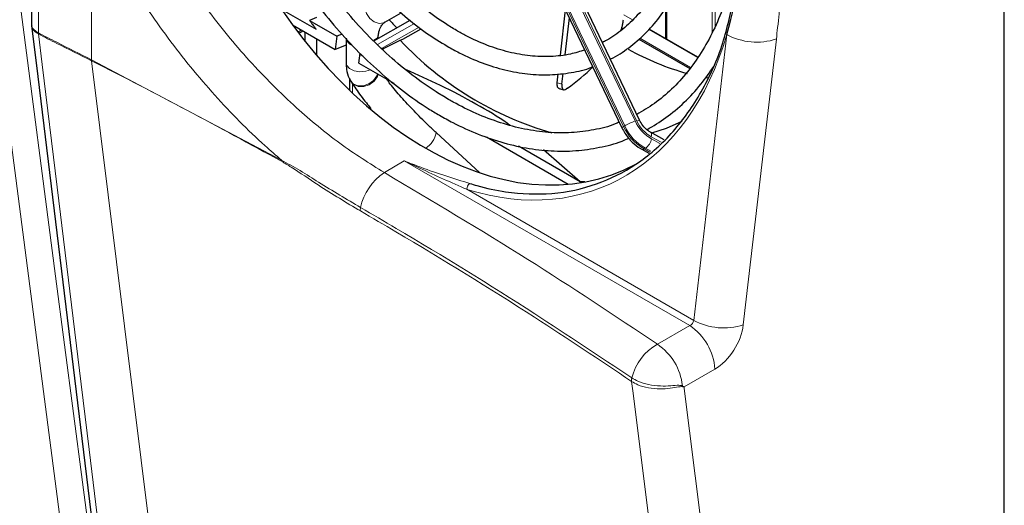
# Paper-space layout 'Blatt2' of a CAD drawing. Header units: millimetres. Extents: x 5 to 418, y 2 to 292.
# Tile 38 of 53: x 118 to 150, y 171 to 187. Entities that reach past the tile are written whole.
import ezdxf

# ---------------------------------------------------------------- set-up
doc = ezdxf.new("R2010")
doc.units = ezdxf.units.MM

psp = doc.layouts.new('Blatt2')

# ---------------------------------------------------------------- linework, layer by layer
at = {"color": 7, "linetype": 'Continuous', "lineweight": 18}
for p, q in [((150.136, 99.473), (150.136, 206.778)), ((133.421, 192.124), (137.652, 183.273)), ((137.69, 183.295), (133.459, 192.145)), ((133.798, 192.309), (138.028, 183.458)), ((138.087, 183.453), (133.845, 192.328)), ((120.177, 190.371), (120.177, 185.465)), ((118.432, 189.857), (118.432, 186.347)), ((140.56, 186.353), (140.56, 188.19)), ((140.655, 187.993), (140.655, 186.554)), ((137.945, 186.774), (137.664, 186.936)), ((139.075, 187.227), (139.075, 186.137)), ((129.57, 185.965), (130.782, 186.654)), ((118.432, 186.347), (118.432, 186.347)), ((118.434, 186.312), (118.434, 186.312)), ((126.958, 186.374), (127.07, 186.443)), ((130.938, 186.533), (129.706, 185.834)), ((137.593, 186.512), (137.641, 186.484)), ((140.084, 185.539), (138.481, 186.464)), ((139.956, 176.913), (141.042, 186.292)), ((138.182, 186.171), (139.849, 185.209)), ((142.67, 186.147), (141.583, 176.767)), ((120.177, 185.465), (126.418, 182.17)), ((120.177, 185.465), (120.177, 185.465)), ((120.179, 185.431), (122.412, 167.442)), ((120.179, 185.431), (120.179, 185.431)), ((128.749, 184.68), (128.749, 184.375)), ((140.37, 184.908), (140.406, 184.887)), ((137.652, 183.273), (137.69, 183.295)), ((138.892, 182.76), (138.562, 182.938)), ((138.572, 182.87), (138.847, 182.721)), ((138.369, 182.559), (138.331, 182.537)), ((138.331, 182.537), (138.518, 182.437)), ((138.548, 182.462), (138.369, 182.559)), ((130.449, 182.152), (129.796, 181.761)), ((139.825, 176.739), (130.449, 182.152)), ((132.507, 181.213), (139.956, 176.913)), ((138.763, 176.126), (139.825, 176.739)), ((140.65, 175.311), (139.637, 174.726)), ((137.921, 175.023), (137.922, 175.023)), ((137.915, 174.908), (137.914, 174.909))]:
    psp.add_line(p, q, dxfattribs=at)
at = {"color": 7, "linetype": 'Continuous', "lineweight": 25}
for p, q in [((150.156, 99.501), (150.156, 206.806)), ((133.368, 192.086), (137.598, 183.235)), ((138.175, 183.482), (133.933, 192.357)), ((118.206, 190.146), (118.206, 186.641)), ((126.41, 187.131), (127.552, 186.472)), ((129.809, 186.695), (130.352, 187.004)), ((135.579, 185.613), (135.748, 187.105)), ((139.027, 187.154), (139.027, 186.165)), ((126.781, 186.61), (128.185, 185.799)), ((127.572, 186.854), (127.339, 186.758)), ((127.339, 186.758), (128.235, 186.24)), ((129.445, 186.086), (130.64, 186.764)), ((129.809, 186.695), (129.777, 186.68)), ((135.734, 185.631), (135.872, 186.846)), ((126.986, 186.337), (127.116, 186.417)), ((127.196, 186.069), (127.196, 186.37)), ((128.407, 186.311), (128.235, 186.24)), ((130.401, 186.139), (131.004, 186.482)), ((137.581, 186.473), (137.608, 186.457)), ((140.092, 185.55), (138.49, 186.474)), ((127.573, 185.612), (127.573, 186.152)), ((128.235, 186.24), (128.185, 185.799)), ((128.537, 185.945), (128.185, 185.799)), ((128.537, 186.179), (128.537, 185.362)), ((129.588, 186.166), (129.597, 186.253)), ((129.729, 185.811), (130.318, 186.105)), ((130.318, 186.105), (130.401, 186.139)), ((138.15, 186.144), (139.826, 185.177)), ((128.959, 185.352), (128.997, 185.682)), ((129.114, 185.57), (128.995, 185.639)), ((128.959, 185.352), (130.102, 184.693)), ((135.475, 184.706), (135.509, 185.002)), ((135.625, 184.67), (135.664, 185.018)), ((128.651, 184.844), (128.651, 184.468)), ((128.697, 184.761), (128.713, 184.735)), ((140.408, 184.865), (140.346, 184.876)), ((135.811, 184.532), (135.766, 184.502)), ((132.927, 181.758), (131.5, 183.073)), ((138.988, 182.843), (138.537, 183.086)), ((133.153, 182.931), (135.836, 181.382)), ((136.23, 181.462), (134.204, 182.632)), ((136.23, 181.462), (135.018, 182.507)), ((138.255, 182.527), (138.481, 182.405)), ((136.376, 181.456), (136.23, 181.462))]:
    psp.add_line(p, q, dxfattribs=at)
at = {"color": 7, "linetype": 'Continuous', "lineweight": 18, "flags": 128}
for points in [[(129.777, 186.68), (129.627, 186.658), (129.466, 186.709), (129.321, 186.823), (129.212, 186.985), (129.156, 187.168), (129.162, 187.346), (129.229, 187.49), (129.315, 187.565)], [(119.294, 169.274), (119.162, 170.284), (118.633, 174.325), (116.934, 187.308)], [(117.82, 187.379), (119, 178.358), (120.179, 169.345)], [(118.434, 186.312), (118.557, 185.306), (119.047, 181.283), (119.837, 174.814), (120.097, 172.679), (120.626, 168.345)], [(129.597, 186.249), (129.561, 186.176), (129.454, 186.105)], [(128.537, 185.362), (128.559, 185.278), (128.652, 185.178), (128.803, 185.107), (128.99, 185.075), (129.184, 185.086), (129.34, 185.132)], [(128.696, 184.761), (128.776, 184.676), (128.925, 184.611), (129.104, 184.61), (129.286, 184.672), (129.442, 184.788), (129.55, 184.94), (129.572, 184.998)], [(128.713, 184.735), (128.792, 184.65), (128.941, 184.585), (129.121, 184.584), (129.302, 184.646), (129.459, 184.762), (129.566, 184.914), (129.593, 184.986)], [(138.562, 182.938), (138.569, 182.98), (138.57, 183.017), (138.565, 183.048), (138.554, 183.071), (138.538, 183.086)], [(140.16, 157.078), (139.942, 158.815), (139.052, 165.874), (138.47, 170.491), (137.953, 174.598), (137.914, 174.909)], [(139.637, 174.726), (139.644, 174.672), (140.717, 166.161), (141.295, 161.57), (141.862, 157.077)]]:
    psp.add_lwpolyline(points, dxfattribs=at)
at = {"color": 7, "linetype": 'Continuous', "lineweight": 25, "flags": 128}
for points in [[(118.209, 186.585), (118.413, 184.919), (120.401, 168.622)], [(138.582, 183.062), (139.067, 183.223), (139.574, 183.447)]]:
    psp.add_lwpolyline(points, dxfattribs=at)
at = {"color": 7, "linetype": 'Continuous', "lineweight": 25}
for centre, radius, start, end in [((143.444, 198.584), 19.981, 216.2914, 217.3142), ((141.783, 197.404), 15.897, 221.9366, 223.2341), ((128.814, 186.218), 0.279, 188.1992, 250.5983), ((138.328, 193.634), 10.993, 223.2238, 254.0189), ((142.182, 193.728), 9.047, 241.0876, 254.3666), ((131.687, 190.342), 7.124, 305.3689, 314.2278)]:
    psp.add_arc(centre, radius, start, end, dxfattribs=at)
at = {"color": 7, "linetype": 'Continuous', "lineweight": 18}
for centre, radius, start, end in [((118.733, 186.346), 0.301, 179.8788, 186.5072), ((118.733, 186.347), 0.301, 180.0377, 186.6688), ((142.025, 188.107), 2.063, 241.565, 288.2091), ((120.48, 185.465), 0.303, 179.8797, 186.4554), ((120.48, 185.465), 0.303, 179.8789, 186.4546), ((139.424, 180.14), 3.6, 112.8066, 118.7956), ((139.216, 184.01), 1.31, 204.917, 240.5225), ((138.192, 183.279), 0.203, 94.6747, 121.2735), ((139.126, 183.936), 1.146, 204.917, 240.5225), ((130.696, 183.247), 0.823, 303.8251, 347.7479), ((137.701, 183.144), 0.138, 111.0686, 138.612), ((139.137, 183.963), 1.637, 204.917, 240.5225), ((139.175, 183.984), 1.637, 204.917, 240.5225), ((138.062, 182.981), 0.522, 306.0507, 347.7117), ((138.284, 182.601), 0.0793, 248.7879, 306.3802), ((126.707, 182.17), 0.288, 179.8789, 186.8213), ((130.807, 180.231), 1.833, 123.4663, 167.878), ((132.731, 181.227), 0.224, 126.3433, 183.5711), ((129.35, 180.54), 0.345, 167.1504, 186.1053), ((140.938, 178.727), 2.063, 241.565, 288.2091), ((138.802, 175.196), 1.851, 3.5413, 56.4629), ((139.608, 174.611), 1.735, 119.1484, 166.2637), ((137.725, 174.57), 1.87, 6.0869, 56.2896), ((138.231, 174.946), 0.32, 165.9229, 186.5137), ((138.234, 174.946), 0.321, 166.1942, 186.7556), ((139.2, 174.953), 0.426, 329.4759, 334.4356), ((271.415, 465.374), 332.891, 241.64077, 242.80828), ((271.415, 465.312), 332.883, 241.64019, 242.80847)]:
    psp.add_arc(centre, radius, start, end, dxfattribs=at)
at = {"color": 7, "linetype": 'Continuous', "lineweight": 25}
for centre, major_axis, start_param, end_param in [((132.475, 194.249), (-5.017, 12.472), 0.077873, 3.215651), ((131.882, 193.926), (-5.084, 12.639), 3.83229, 4.201286)]:
    psp.add_ellipse(centre, major_axis=major_axis, ratio=0.65101, start_param=start_param, end_param=end_param, dxfattribs=at)
at = {"color": 7, "linetype": 'Continuous', "lineweight": 18}
for centre, major_axis, ratio, start_param, end_param in [((131.882, 193.926), (-5.084, 12.639), 0.65101, 2.652831, 3.83229), ((135.499, 195.656), (9.045, -8.829), 0.779341, 5.360605, 5.373754), ((139.822, 176.874), (0.104, 0.132), 0.651661, 4.038061, 5.451428), ((140.633, 176.39), (0.685, 1.144), 0.587531, 3.953902, 5.36727)]:
    psp.add_ellipse(centre, major_axis=major_axis, ratio=ratio, start_param=start_param, end_param=end_param, dxfattribs=at)
at = {"color": 7, "linetype": 'Continuous', "lineweight": 25}
for points, knots in [([(137.217, 185.486), (137.223, 185.489), (137.439, 185.582), (137.826, 185.854), (138.366, 186.304), (138.844, 186.852), (139.263, 187.479), (139.616, 188.182), (139.9, 188.952), (140.111, 189.783), (140.248, 190.666), (140.309, 191.59), (140.294, 192.545), (140.202, 193.523), (140.035, 194.513), (139.797, 195.504), (139.483, 196.485), (139.196, 197.247), (138.994, 197.668), (138.941, 197.778)], [0, 0, 0, 0, 0.00177, 0.065819, 0.129913, 0.1942, 0.258762, 0.323603, 0.388676, 0.453911, 0.519242, 0.584616, 0.649996, 0.715364, 0.780715, 0.846049, 0.911371, 0.976688, 1, 1, 1, 1]), ([(138.418, 197.481), (138.516, 197.264), (138.752, 196.742), (139.053, 195.886), (139.326, 194.931), (139.527, 193.973), (139.655, 193.023), (139.71, 192.091), (139.691, 191.189), (139.598, 190.326), (139.434, 189.513), (139.199, 188.757), (138.898, 188.066), (138.534, 187.449), (138.112, 186.909), (137.632, 186.459), (137.243, 186.168), (137.003, 186.058), (136.955, 186.036)], [0, 0, 0, 0, 0.047745, 0.114528, 0.181301, 0.248052, 0.314775, 0.381461, 0.448109, 0.514721, 0.581308, 0.647891, 0.714508, 0.781225, 0.848136, 0.915353, 0.982965, 1, 1, 1, 1]), ([(127.234, 191.133), (127.299, 190.998), (127.514, 190.553), (127.941, 189.84), (128.505, 189.004), (129.12, 188.228), (129.775, 187.518), (130.464, 186.884), (131.161, 186.339), (131.635, 186.049), (131.862, 185.909)], [0, 0, 0, 0, 0.05921, 0.194916, 0.330661, 0.466461, 0.602327, 0.738267, 0.874275, 1, 1, 1, 1]), ([(132.162, 186.429), (132.041, 186.502), (131.687, 186.713), (131.109, 187.132), (130.441, 187.709), (129.8, 188.364), (129.194, 189.088), (128.631, 189.875), (128.144, 190.656), (127.874, 191.191), (127.753, 191.428)], [0, 0, 0, 0, 0.071231, 0.207728, 0.344262, 0.480788, 0.617341, 0.753936, 0.890573, 1, 1, 1, 1]), ([(131.904, 184.165), (131.767, 184.247), (131.366, 184.486), (130.71, 184.949), (129.949, 185.581), (129.214, 186.292), (128.511, 187.076), (127.846, 187.926), (127.227, 188.835), (126.693, 189.722), (126.394, 190.32), (126.263, 190.583)], [0, 0, 0, 0, 0.062934, 0.183318, 0.303726, 0.424126, 0.544538, 0.664975, 0.78544, 0.905931, 1, 1, 1, 1]), ([(125.738, 190.285), (125.894, 189.979), (126.225, 189.329), (126.8, 188.389), (127.443, 187.461), (128.133, 186.593), (128.862, 185.792), (129.627, 185.064), (130.42, 184.416), (131.084, 183.954), (131.482, 183.718), (131.604, 183.645)], [0, 0, 0, 0, 0.106883, 0.226748, 0.346639, 0.466565, 0.586533, 0.706544, 0.826599, 0.946684, 1, 1, 1, 1]), ([(141.524, 190.086), (141.522, 190.038), (141.504, 189.656), (141.401, 188.975), (141.211, 188.058), (140.943, 187.203), (140.61, 186.411), (140.213, 185.692), (139.754, 185.049), (139.238, 184.49), (138.684, 184.021), (138.28, 183.786), (138.084, 183.673)], [0, 0, 0, 0, 0.015543, 0.125313, 0.235062, 0.344812, 0.454606, 0.564513, 0.674625, 0.785051, 0.895894, 1, 1, 1, 1]), ([(132.598, 181.407), (132.677, 181.383), (133.073, 181.264), (133.989, 181.07), (135.329, 181.022), (136.776, 181.329), (138.099, 181.992), (139.245, 182.982), (140.193, 184.298), (140.9, 185.793), (141.159, 186.945), (141.278, 187.474)], [0, 0, 0, 0, 0.019463, 0.097406, 0.226517, 0.359364, 0.488466, 0.621232, 0.751776, 0.88604, 1, 1, 1, 1]), ([(118.211, 186.643), (118.209, 186.632), (118.204, 186.612), (118.211, 186.592), (118.215, 186.583)], [0, 0, 0, 0, 0.530738, 1, 1, 1, 1]), ([(129.597, 186.253), (129.604, 186.296), (129.623, 186.422), (129.688, 186.579), (129.758, 186.663), (129.796, 186.687), (129.809, 186.695)], [0, 0, 0, 0, 0.168294, 0.498418, 0.834263, 1, 1, 1, 1]), ([(137.563, 186.421), (137.572, 186.447), (137.592, 186.504), (137.619, 186.612), (137.637, 186.709), (137.644, 186.762), (137.646, 186.781)], [0, 0, 0, 0, 0.254955, 0.551125, 0.838202, 1, 1, 1, 1]), ([(136.378, 185.788), (136.223, 185.738), (135.864, 185.623), (135.261, 185.559), (134.586, 185.579), (133.891, 185.702), (133.188, 185.923), (132.609, 186.179), (132.268, 186.37), (132.162, 186.429)], [0, 0, 0, 0, 0.123944, 0.28623, 0.447816, 0.608489, 0.768333, 0.927573, 1, 1, 1, 1]), ([(131.862, 185.909), (131.993, 185.837), (132.372, 185.626), (133.005, 185.35), (133.758, 185.116), (134.503, 184.985), (135.233, 184.954), (135.934, 185.036), (136.407, 185.135), (136.632, 185.233), (136.646, 185.24)], [0, 0, 0, 0, 0.08075, 0.233266, 0.385674, 0.537686, 0.689112, 0.839822, 0.989828, 1, 1, 1, 1]), ([(128.537, 185.362), (128.541, 185.291), (128.549, 185.116), (128.609, 184.914), (128.678, 184.793), (128.697, 184.761)], [0, 0, 0, 0, 0.329772, 0.818035, 1, 1, 1, 1]), ([(133.926, 183.316), (133.899, 183.335), (133.558, 183.578), (132.803, 184.019), (131.69, 184.616), (130.88, 184.975), (130.493, 185.146)], [0, 0, 0, 0, 0.0282033, 0.3548737, 0.6912719, 1, 1, 1, 1]), ([(138.419, 183.171), (138.63, 183.296), (139.063, 183.553), (139.653, 184.059), (140.182, 184.618), (140.478, 185.048), (140.615, 185.248)], [0, 0, 0, 0, 0.2490026, 0.5102531, 0.7720807, 1, 1, 1, 1]), ([(128.713, 184.735), (128.761, 184.661), (128.904, 184.441), (129.115, 184.15), (129.308, 183.924), (129.361, 183.862)], [0, 0, 0, 0, 0.269926, 0.799752, 1, 1, 1, 1]), ([(131.5, 183.073), (131.412, 183.155), (131.157, 183.392), (130.762, 183.787), (130.344, 184.24), (130.044, 184.591), (129.91, 184.774), (129.872, 184.825)], [0, 0, 0, 0, 0.134508, 0.390348, 0.645442, 0.898921, 1, 1, 1, 1]), ([(135.54, 184.522), (135.533, 184.522), (135.51, 184.524), (135.485, 184.563), (135.47, 184.627), (135.474, 184.682), (135.475, 184.706)], [0, 0, 0, 0, 0.123446, 0.441911, 0.759777, 1, 1, 1, 1]), ([(135.625, 184.67), (135.623, 184.639), (135.62, 184.577), (135.641, 184.512), (135.679, 184.478), (135.724, 184.478), (135.755, 184.496), (135.766, 184.502)], [0, 0, 0, 0, 0.2190511, 0.4381617, 0.6559699, 0.8732227, 1, 1, 1, 1]), ([(135.536, 184.518), (135.55, 184.515), (135.606, 184.501), (135.662, 184.488), (135.704, 184.478)], [0, 0, 0, 0, 0.250006, 1, 1, 1, 1]), ([(137.511, 183.416), (137.468, 183.396), (137.204, 183.278), (136.681, 183.156), (135.947, 183.057), (135.184, 183.067), (134.402, 183.175), (133.609, 183.383), (132.824, 183.683), (132.256, 183.964), (131.955, 184.136), (131.904, 184.165)], [0, 0, 0, 0, 0.027053, 0.164477, 0.30177, 0.438655, 0.575012, 0.710863, 0.84631, 0.974109, 1, 1, 1, 1]), ([(131.604, 183.645), (131.751, 183.563), (132.174, 183.327), (132.881, 183.008), (133.722, 182.722), (134.557, 182.537), (135.379, 182.455), (136.182, 182.472), (136.954, 182.601), (137.497, 182.741), (137.767, 182.868), (137.806, 182.886)], [0, 0, 0, 0, 0.069117, 0.199827, 0.330483, 0.46092, 0.591033, 0.720733, 0.849983, 0.978831, 1, 1, 1, 1]), ([(138.537, 183.086), (138.506, 183.105), (138.416, 183.159), (138.281, 183.292), (138.209, 183.422), (138.175, 183.482)], [0, 0, 0, 0, 0.220214, 0.642097, 1, 1, 1, 1]), ([(137.598, 183.235), (137.63, 183.174), (137.72, 183.002), (137.922, 182.758), (138.126, 182.599), (138.239, 182.536), (138.255, 182.527)], [0, 0, 0, 0, 0.206811, 0.58494, 0.943021, 1, 1, 1, 1])]:
    psp.add_open_spline(points, degree=3, knots=knots, dxfattribs=at)
at = {"color": 7, "linetype": 'Continuous', "lineweight": 18}
for points, knots in [([(121.612, 191.006), (121.95, 190.349), (122.637, 189.015), (123.92, 187.14), (125.354, 185.394), (126.839, 183.917), (128.34, 182.673), (129.307, 182.067), (129.796, 181.761)], [0, 0, 0, 0, 0.169868, 0.344661, 0.514515, 0.689304, 0.842835, 1, 1, 1, 1]), ([(143.172, 190.485), (143.081, 189.771), (142.911, 188.443), (142.766, 187.006), (142.684, 186.272), (142.67, 186.147)], [0, 0, 0, 0, 0.491344, 0.913556, 1, 1, 1, 1]), ([(126.418, 182.17), (126.237, 182.327), (125.487, 182.976), (124.206, 184.273), (122.664, 186.152), (121.294, 188.202), (120.52, 189.643), (120.177, 190.371), (120.177, 190.371)], [0, 0, 0, 0, 0.07384, 0.305127, 0.536422, 0.768207, 0.999998, 1, 1, 1, 1]), ([(118.215, 186.641), (118.214, 186.618), (118.209, 186.55), (118.28, 186.442), (118.381, 186.379), (118.432, 186.347)], [0, 0, 0, 0, 0.206061, 0.602965, 1, 1, 1, 1]), ([(118.217, 186.584), (118.217, 186.571), (118.215, 186.51), (118.283, 186.408), (118.384, 186.344), (118.434, 186.312)], [0, 0, 0, 0, 0.125107, 0.562481, 1, 1, 1, 1]), ([(118.432, 186.347), (118.635, 186.244), (119.215, 185.949), (119.798, 185.656), (120.177, 185.465)], [0, 0, 0, 0, 0.3495671, 1, 1, 1, 1]), ([(120.179, 185.431), (119.8, 185.621), (119.217, 185.914), (118.637, 186.209), (118.434, 186.312)], [0, 0, 0, 0, 0.650433, 1, 1, 1, 1]), ([(126.42, 182.135), (124.364, 183.249), (122.307, 184.363), (120.179, 185.431), (120.179, 185.431)], [0, 0, 0, 0, 0.999998, 1, 1, 1, 1]), ([(126.418, 182.17), (126.621, 182.058), (127.028, 181.834), (127.902, 181.276), (128.558, 180.887), (129.014, 180.616)], [0, 0, 0, 0, 0.231838, 0.465162, 1, 1, 1, 1]), ([(129.008, 180.503), (128.549, 180.778), (127.797, 181.228), (126.927, 181.826), (126.524, 182.072), (126.42, 182.135)], [0, 0, 0, 0, 0.536967, 0.88044, 1, 1, 1, 1]), ([(130.449, 182.152), (130.453, 182.15), (130.634, 182.075), (131.094, 181.894), (131.827, 181.644), (132.341, 181.486), (132.598, 181.407)], [0, 0, 0, 0, 0.004856, 0.244034, 0.620446, 1, 1, 1, 1]), ([(130.449, 182.152), (130.453, 182.15), (130.623, 182.066), (131.324, 181.731), (131.997, 181.436), (132.507, 181.213)], [0, 0, 0, 0, 0.004883, 0.244444, 1, 1, 1, 1]), ([(129.796, 181.761), (131.383, 180.821), (134.467, 178.995), (137.359, 177.064), (138.763, 176.126)], [0, 0, 0, 0, 0.514533, 1, 1, 1, 1]), ([(137.914, 174.909), (136.858, 175.615), (134.352, 177.29), (131.347, 179.137), (129.397, 180.275), (129.008, 180.503)], [0, 0, 0, 0, 0.367746, 0.873568, 1, 1, 1, 1]), ([(129.014, 180.616), (129.404, 180.389), (131.354, 179.251), (134.359, 177.404), (136.866, 175.729), (137.921, 175.023)], [0, 0, 0, 0, 0.126432, 0.632253, 1, 1, 1, 1]), ([(137.922, 175.023), (137.987, 174.984), (138.144, 174.893), (138.471, 174.796), (138.85, 174.753), (139.194, 174.757), (139.44, 174.791), (139.548, 174.774), (139.584, 174.769)], [0, 0, 0, 0, 0.147478, 0.354799, 0.563228, 0.746761, 0.914313, 1, 1, 1, 1]), ([(139.567, 174.736), (139.531, 174.734), (139.421, 174.729), (139.18, 174.678), (138.839, 174.656), (138.463, 174.688), (138.137, 174.778), (137.98, 174.87), (137.915, 174.908)], [0, 0, 0, 0, 0.0795365, 0.2444066, 0.4285491, 0.6394011, 0.8500007, 1, 1, 1, 1]), ([(139.637, 174.726), (139.637, 174.726), (139.634, 174.727), (139.625, 174.728), (139.603, 174.731), (139.582, 174.734), (139.567, 174.736)], [0, 0, 0, 0, 0.035661, 0.13004, 0.36012, 1, 1, 1, 1]), ([(139.584, 174.769), (139.596, 174.759), (139.612, 174.747), (139.628, 174.733), (139.635, 174.728), (139.637, 174.727), (139.637, 174.726)], [0, 0, 0, 0, 0.639884, 0.869961, 0.964339, 1, 1, 1, 1])]:
    psp.add_open_spline(points, degree=3, knots=knots, dxfattribs=at)

doc.saveas('drawing.dxf')
